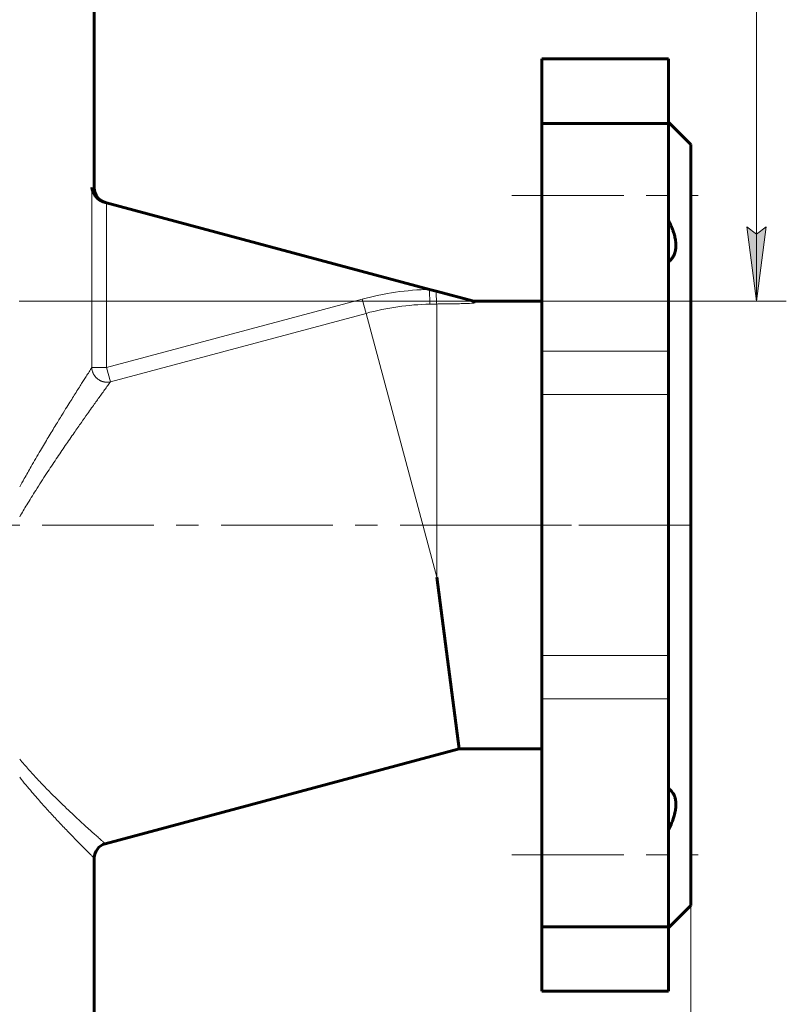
# Model space of a CAD drawing. Header units: millimetres. Extents: x 0 to 594, y 0 to 420.
# Tile 4 of 21: x 163 to 214, y 161 to 227. Entities that reach past the tile are written whole.
import ezdxf

# ---------------------------------------------------------------- set-up
doc = ezdxf.new("R2010")
doc.units = ezdxf.units.MM
for name, pattern in [('K5LT_AXLED', [12, 7.5, -1.5, 1.5, -1.5]), ('K5LT_BASIC', [0]), ('K5LT_THIN', [0])]:
    doc.linetypes.add(name, pattern=pattern)
doc.layers.add('Системный слой', color=7, linetype='Continuous')
doc.layers.add('Системный слой (1)', color=251, linetype='Continuous', true_color=0x6c6c6c)
doc.styles.add('KDIMTEXTSTYLE', font='txt', dxfattribs={"width": 0.96, "oblique": 15, "height": 5})
doc.styles.add('KTEXTSTYLE', font='txt', dxfattribs={"width": 0.96, "height": 5})
doc.dimstyles.new('KDIMSTYLE (0.50)', dxfattribs={"dimtxt": 5, "dimasz": 1, "dimexe": 2, "dimexo": 0, "dimgap": 1, "dimtad": 1, "dimlfac": 2, "dimtxsty": 'KDIMTEXTSTYLE', "dimsah": 1, "dimcen": 0, "dimdle": 1, "dimadec": 0, "dimazin": 0, "dimtfac": 0.667, "dimtmove": 0, "dimatfit": 3, "dimfxl": 1, "dimtvp": 1, "dimtolj": 1, "dimtzin": 0, "dimarcsym": 0})

# ---------------------------------------------------------------- blocks, each defined once
blk = doc.blocks.new('U4')
at = {"layer": 'Системный слой (1)', "color": 143, "linetype": 'K5LT_BASIC', "lineweight": 60, "true_color": 0x33acca}
for p, q in [((167.532, 215.734), (167.532, 229.644)), ((167.532, 152.044), (167.532, 170.819))]:
    blk.add_line(p, q, dxfattribs=at)
blk = doc.blocks.new('D2')
at = {"layer": 'Системный слой (1)'}
for points in [[(212.592, 360.144), (211.934, 365.144), (211.276, 360.144), (211.934, 360.644)], [(211.934, 208.144), (212.592, 213.144), (211.934, 212.644), (211.276, 213.144)]]:
    blk.add_hatch(color=7, dxfattribs=at).paths.add_polyline_path(points)
at = {"layer": 'Системный слой (1)', "color": 7, "linetype": 'K5LT_THIN', "lineweight": 18, "true_color": 0xffffff}
for p, q in [((169.342, 365.144), (213.934, 365.144)), ((211.276, 360.144), (211.934, 365.144)), ((211.934, 365.144), (212.592, 360.144)), ((211.934, 208.144), (211.934, 365.144)), ((211.934, 360.644), (211.276, 360.144)), ((212.592, 360.144), (211.934, 360.644)), ((211.934, 208.144), (211.276, 213.144)), ((211.276, 213.144), (211.934, 212.644)), ((211.934, 212.644), (212.592, 213.144)), ((212.592, 213.144), (211.934, 208.144)), ((162.492, 208.144), (213.934, 208.144))]:
    blk.add_line(p, q, dxfattribs=at)
blk.add_wipeout([(210.934, 281.699), (203.552, 281.699), (203.552, 291.193), (210.934, 291.193)]).dxf.layer = 'Системный слой (1)'
at = {"layer": 'Системный слой (1)', "color": 7, "insert": (204.347, 281.699), "char_height": 5, "attachment_point": 1, "rotation": 90, "style": 'KTEXTSTYLE'}
blk.add_mtext('\\fArial|b0|c204|p34;\\H5.0;\\W1.000;\\Q15;\\fGOST Type AU|b0|i0|c204|p34;\\Q15;\\W0.960;314', dxfattribs=at)
blk = doc.blocks.new('KDIMARROW_01')
at = {"layer": 'Системный слой'}
blk.add_hatch(color=0, dxfattribs=at).paths.add_polyline_path([(-5, -0.658), (0, 0), (-5, 0.658), (-4.5, 0)])
at = {"layer": 'Системный слой', "color": 0, "linetype": 'K5LT_THIN', "lineweight": 18}
for p, q in [((-4.5, 0), (-5, 0.658)), ((-5, 0.658), (0, 0)), ((0, 0), (-5, -0.658)), ((-5, -0.658), (-4.5, 0))]:
    blk.add_line(p, q, dxfattribs=at)
at = {"layer": 'Системный слой (1)', "color": 0, "linetype": 'K5LT_THIN', "lineweight": 18}
blk.add_line((150.032, 193.144), (149.532, 193.144), dxfattribs=at)
blk = doc.blocks.new('D3')
at = {"layer": 'Системный слой (1)'}
for points in [[(97.532, 102.386), (97.032, 103.044), (97.532, 103.703), (92.532, 103.044)], [(207.532, 103.044), (202.532, 103.703), (203.032, 103.044), (202.532, 102.386)]]:
    blk.add_hatch(color=7, dxfattribs=at).paths.add_polyline_path(points)
at = {"layer": 'Системный слой (1)', "color": 7, "linetype": 'K5LT_THIN', "lineweight": 18, "true_color": 0xffffff}
for p, q in [((92.532, 167.644), (92.532, 101.044)), ((207.532, 167.644), (207.532, 101.044)), ((92.532, 103.044), (97.532, 103.703)), ((97.532, 103.703), (97.032, 103.044)), ((203.032, 103.044), (202.532, 103.703)), ((202.532, 103.703), (207.532, 103.044)), ((97.532, 102.386), (92.532, 103.044)), ((207.532, 103.044), (92.532, 103.044)), ((97.032, 103.044), (97.532, 102.386)), ((207.532, 103.044), (202.532, 102.386)), ((202.532, 102.386), (203.032, 103.044))]:
    blk.add_line(p, q, dxfattribs=at)
blk.add_wipeout([(144.492, 104.044), (144.492, 111.426), (155.129, 111.426), (155.129, 104.044)]).dxf.layer = 'Системный слой (1)'
at = {"layer": 'Системный слой (1)', "color": 7, "insert": (144.492, 110.632), "char_height": 5, "attachment_point": 1, "style": 'KTEXTSTYLE'}
blk.add_mtext('\\fArial|b0|c204|p34;\\H5.0;\\W1.000;\\Q15;\\fGOST Type AU|b0|i0|c204|p34;\\Q15;\\W0.960;230', dxfattribs=at)

msp = doc.modelspace()

# ---------------------------------------------------------------- linework, layer by layer
at = {"layer": 'Системный слой (1)', "color": 143, "linetype": 'K5LT_BASIC', "lineweight": 60, "true_color": 0x33acca}
for p, q in [((206.032, 224.394), (197.532, 224.394)), ((197.532, 224.394), (197.532, 220.0698)), ((206.032, 224.394), (206.032, 220.0698)), ((197.532, 220.0698), (197.532, 204.8032)), ((206.032, 220.0698), (197.532, 220.0698)), ((206.032, 220.144), (207.532, 218.644)), ((206.032, 220.0698), (206.032, 204.8032)), ((207.532, 218.644), (207.532, 167.644)), ((168.3623, 214.7437), (168.2113, 214.7841)), ((190.0161, 208.9416), (168.3623, 214.7437)), ((190.0161, 208.9416), (190.459, 208.8229)), ((190.459, 208.8229), (192.9927, 208.144)), ((192.9927, 208.144), (192.9927, 208.0211)), ((192.9927, 208.144), (197.532, 208.144)), ((197.532, 204.8032), (197.532, 201.8884)), ((206.032, 201.8884), (206.032, 204.8032)), ((197.532, 184.3996), (197.532, 201.8884)), ((206.032, 184.3996), (206.032, 201.8884)), ((190.4927, 189.644), (192.0067, 178.144)), ((197.532, 184.3996), (197.532, 181.4848)), ((206.032, 181.4848), (206.032, 184.3996)), ((197.532, 181.4848), (197.532, 166.2182)), ((206.032, 181.4848), (206.032, 166.2182)), ((168.2731, 171.7846), (192.0067, 178.144)), ((192.0067, 178.144), (197.532, 178.144)), ((206.032, 166.144), (207.532, 167.644)), ((197.532, 166.2182), (197.532, 161.894)), ((206.032, 166.2182), (197.532, 166.2182)), ((206.032, 166.2182), (206.032, 161.894)), ((206.032, 161.894), (197.532, 161.894))]:
    msp.add_line(p, q, dxfattribs=at)
at = {"layer": 'Системный слой (1)', "color": 7, "linetype": 'K5LT_THIN', "lineweight": 18, "true_color": 0xffffff}
for p, q in [((167.3714, 203.6986), (167.3714, 215.779)), ((167.3714, 215.779), (167.532, 215.7335)), ((168.3623, 203.6986), (168.3623, 214.7437)), ((190.0405, 207.9542), (190.0161, 208.9416)), ((168.3623, 203.6986), (185.4966, 208.2897)), ((185.7523, 207.3356), (185.4966, 208.2897)), ((190.4927, 207.961), (190.4927, 189.644)), ((168.6179, 202.7445), (185.7523, 207.3356)), ((185.7523, 207.3356), (190.4927, 189.644)), ((206.032, 204.8032), (197.532, 204.8032)), ((167.3714, 203.6986), (168.3623, 203.6986)), ((168.6179, 202.7445), (168.3623, 203.6986)), ((206.032, 201.8884), (197.532, 201.8884)), ((206.032, 184.3996), (197.532, 184.3996)), ((206.032, 181.4848), (197.532, 181.4848))]:
    msp.add_line(p, q, dxfattribs=at)
at = {"layer": 'Системный слой (1)', "color": 30, "linetype": 'K5LT_AXLED', "lineweight": 18, "true_color": 0xff8000}
for p, q in [((92.032, 193.144), (208.032, 193.144)), ((199.532, 193.144), (188.4927, 193.144)), ((195.532, 171.0469), (208.032, 171.0469))]:
    msp.add_line(p, q, dxfattribs=at)
at = {"layer": 'Системный слой (1)', "color": 143, "linetype": 'K5LT_BASIC', "lineweight": 60, "true_color": 0x33acca}
for centre, start, end in [((168.532, 215.7335), 180, 255), ((168.532, 170.8187), 105, 180)]:
    msp.add_arc(centre, 1, start, end, dxfattribs=at)
at = {"layer": 'Системный слой (1)', "color": 7, "linetype": 'K5LT_THIN', "lineweight": 18, "true_color": 0xffffff}
for radius in [19.3035, 18.3158]:
    msp.add_arc((190.4927, 189.644), radius, 91.414956, 105, dxfattribs=at)
msp.add_ellipse((190.4927, 208.9488), major_axis=(0.0055, -1), ratio=0.0347029, start_param=4.8384509, end_param=6.1267373, dxfattribs=at)
at = {"layer": 'Системный слой (1)', "color": 143, "linetype": 'K5LT_BASIC', "lineweight": 60, "true_color": 0x33acca}
for points, knots in [([(168.2113, 214.7841), (168.1528, 214.7998), (168.0549, 214.8357), (167.9335, 214.9008), (167.8373, 214.9664), (167.7514, 215.0379), (167.6703, 215.1201), (167.5954, 215.2126), (167.5228, 215.3231), (167.4625, 215.4422), (167.4046, 215.5977), (167.3804, 215.7083), (167.3714, 215.779)], [0, 0, 0, 0, 1.4392638, 2.532295, 3.4661753, 4.4592666, 5.5285796, 6.6575184, 7.8527503, 9.4084147, 10.6961097, 13, 13, 13, 13]), ([(206.032, 210.7916), (206.0953, 210.8378), (206.2007, 210.9311), (206.3264, 211.0932), (206.4095, 211.2473), (206.466, 211.3986), (206.5007, 211.5356), (206.526, 211.698), (206.5357, 211.8814), (206.5238, 212.1065), (206.4863, 212.3615), (206.4208, 212.6289), (206.341, 212.8737), (206.2688, 213.0636), (206.1887, 213.2541), (206.1102, 213.423), (206.0515, 213.5401), (206.032, 213.5783)], [0, 0, 0, 0, 1.8786556, 3.3533157, 4.7895769, 5.8254381, 6.8364988, 7.7002974, 9.0629976, 10.259102, 11.6457056, 13.311191, 14.5189682, 15.4441742, 16.2233391, 17.4195973, 18, 18, 18, 18]), ([(206.032, 172.7097), (206.0953, 172.8333), (206.2007, 173.0549), (206.3264, 173.3691), (206.4095, 173.6235), (206.466, 173.8428), (206.5007, 174.0214), (206.526, 174.2142), (206.5357, 174.4092), (206.5246, 174.6058), (206.4933, 174.7956), (206.4341, 174.9894), (206.3459, 175.1636), (206.2247, 175.3296), (206.1187, 175.431), (206.0436, 175.4879), (206.032, 175.4963)], [0, 0, 0, 0, 1.7742858, 3.1670204, 4.5234893, 5.5018027, 6.4566933, 7.2725031, 8.5594978, 9.6891519, 10.7466899, 12.1535257, 13.7123588, 14.8690361, 16.6746145, 17, 17, 17, 17])]:
    msp.add_open_spline(points, degree=3, knots=knots, dxfattribs=at)
at = {"layer": 'Системный слой (1)', "color": 7, "linetype": 'K5LT_THIN', "lineweight": 18, "true_color": 0xffffff}
msp.add_open_spline([(190.0405, 207.9542), (190.1916, 207.9579), (190.3424, 207.9602), (190.4927, 207.961)], degree=3, dxfattribs=at)
for points, knots in [([(190.4927, 207.961), (190.6216, 207.9617), (190.861, 207.9634), (191.1886, 207.9671), (191.4683, 207.9714), (191.7087, 207.9759), (191.9241, 207.9807), (192.1166, 207.9857), (192.2888, 207.9908), (192.4436, 207.996), (192.6106, 208.0023), (192.7583, 208.0087), (192.8938, 208.0155), (192.9591, 208.0191), (192.9927, 208.0211)], [0, 0, 0, 0, 2.3315524, 4.3298241, 5.9199283, 7.3788169, 8.6627779, 9.7998862, 10.840914, 11.7569546, 12.5794404, 13.8358829, 14.399759, 15, 15, 15, 15]), ([(167.3714, 203.6986), (167.3197, 203.6183), (167.2059, 203.4413), (167.0091, 203.1345), (166.8221, 202.8418), (166.6358, 202.5493), (166.4272, 202.2206), (166.2002, 201.8612), (165.9553, 201.4716), (165.6784, 201.0287), (165.3455, 200.4921), (164.9308, 199.8176), (164.4501, 199.0249), (163.8969, 198.0967), (163.3572, 197.1701), (162.8915, 196.349), (162.6349, 195.8864), (162.532, 195.6988)], [0, 0, 0, 0, 1.5060019, 2.6944957, 3.5743713, 4.4400158, 5.3421542, 6.2940477, 7.1935794, 8.1399217, 9.2986058, 10.6388996, 12.2384797, 13.8578487, 15.7207642, 17.0842098, 18, 18, 18, 18]), ([(168.6179, 202.7445), (168.5757, 202.7345), (168.5232, 202.7256), (168.4628, 202.7203), (168.4387, 202.7189), (168.4173, 202.718), (168.4007, 202.7177), (168.3868, 202.7177), (168.367, 202.7178), (168.3434, 202.7186), (168.318, 202.7201), (168.2997, 202.7216), (168.2819, 202.7233), (168.2582, 202.7261), (168.2343, 202.7295), (168.2033, 202.7348), (168.1774, 202.74), (168.144, 202.7477), (168.1167, 202.7549), (168.0827, 202.765), (168.0558, 202.774), (168.017, 202.7882), (167.9862, 202.8009), (167.9572, 202.8143), (167.9366, 202.8241), (167.9169, 202.8342), (167.8754, 202.8566), (167.8432, 202.8763), (167.8074, 202.9006), (167.7887, 202.9138), (167.7634, 202.9327), (167.7382, 202.9529), (167.7105, 202.9766), (167.6791, 203.0056), (167.6318, 203.0534), (167.5867, 203.1067), (167.5384, 203.1736), (167.5023, 203.2316), (167.4699, 203.2937), (167.4463, 203.3467), (167.4271, 203.3969), (167.4089, 203.4528), (167.3971, 203.4991), (167.3797, 203.5826), (167.3729, 203.6436), (167.3714, 203.6986)], [0, 0, 0, 0, 3.3646471, 4.1272371, 4.6837113, 5.2365502, 5.7747003, 5.9728206, 6.3016639, 7.3098756, 7.7915678, 8.2623134, 8.7186107, 9.1714692, 10.0929545, 10.5768107, 11.5911428, 12.1221684, 13.2080634, 13.7514425, 14.8400528, 15.3853949, 16.9174789, 17.3879776, 17.8283334, 18.6639566, 19.0742125, 21.4415338, 21.5473636, 22.3768984, 23.1943406, 23.9582723, 24.8485973, 25.9804701, 27.2265056, 29.9983497, 31.3156961, 33.5582774, 35.2364682, 36.7077034, 38.0212212, 39.3876584, 41.2492349, 41.7200099, 46, 46, 46, 46]), ([(168.6179, 202.7445), (168.5668, 202.6744), (168.4507, 202.5148), (168.2413, 202.2262), (168.0259, 201.9282), (167.8124, 201.6318), (167.59, 201.322), (167.3466, 200.9815), (167.0425, 200.554), (166.6539, 200.0039), (166.1605, 199.2987), (165.5962, 198.4809), (164.979, 197.5706), (164.3162, 196.5718), (163.6535, 195.5434), (163.0479, 194.5693), (162.6893, 193.9708), (162.532, 193.7029)], [0, 0, 0, 0, 1.2200429, 2.2879322, 3.1763226, 4.0023562, 4.7585455, 5.5381668, 6.4191353, 7.5991441, 8.9440622, 10.4941003, 12.0257539, 13.6060817, 15.3739314, 16.8381906, 18, 18, 18, 18]), ([(162.532, 177.4553), (162.7304, 177.2177), (163.1302, 176.7553), (163.7279, 176.1023), (164.315, 175.4893), (164.8826, 174.918), (165.4224, 174.3907), (165.9276, 173.9091), (166.3928, 173.4745), (166.8128, 173.0885), (167.1843, 172.7514), (167.5039, 172.4645), (167.7701, 172.2276), (167.9811, 172.0412), (168.1364, 171.9045), (168.2357, 171.8173), (168.2695, 171.7877), (168.2731, 171.7846), (168.2731, 171.7846)], [0, 0, 0, 0, 1.3027754, 2.6119213, 3.9212923, 5.2265717, 6.5229052, 7.8073429, 9.0772892, 10.331202, 11.5678694, 12.7873383, 13.9896262, 15.1759214, 16.3473847, 17.5055412, 18.6527552, 19, 19, 19, 19]), ([(162.532, 176.2348), (162.8065, 175.8901), (163.3174, 175.274), (164.0325, 174.4564), (164.6803, 173.7434), (165.3021, 173.0792), (165.8638, 172.4943), (166.3428, 172.0046), (166.7127, 171.6315), (167.0033, 171.3412), (167.2233, 171.1229), (167.3919, 170.9564), (167.5048, 170.8454), (167.5319, 170.8187), (167.532, 170.8187)], [0, 0, 0, 0, 1.5669501, 2.9257325, 4.2259233, 5.5782362, 7.04033, 8.3118904, 9.5245824, 10.5763149, 11.62707, 12.642637, 13.7700284, 15, 15, 15, 15])]:
    msp.add_open_spline(points, degree=3, knots=knots, dxfattribs=at)

# ---------------------------------------------------------------- block references
at = {"layer": 'Системный слой (1)'}
msp.add_blockref('U4', (0, 0), dxfattribs=at)

# ---------------------------------------------------------------- next in the draw order: dimensions: what is measured, and where the dimension line sits
at = {"layer": 'Системный слой (1)', "color": 7}
dim = msp.add_linear_dim(base=(211.9341, 208.144), p1=(169.342, 365.144), p2=(162.4919, 208.144), angle=90, dimstyle='KDIMSTYLE (0.50)', override={"dimexo": 0, "dimpost": '\\fGOST Type AU|b0|c204|p34;\\H5.0;\\W0.960;\\Q15;<>', "dimblk1": 'KDIMARROW_01', "dimblk2": 'KDIMARROW_01', "dimse1": 0, "dimse2": 0, "dimclrt": 7, "dimtol": 1, "dimtp": 0, "dimtm": 0, "dimtdec": 5, "dimtolj": 1}, dxfattribs=at)
dim.commit()
dim.dimension.update_dxf_attribs({"geometry": 'D2', "text_midpoint": (211.9341, 286.644), "dimtype": 160})
dim = msp.add_linear_dim(base=(207.532, 103.0443), p1=(92.532, 167.644), p2=(207.532, 167.644), dimstyle='KDIMSTYLE (0.50)', override={"dimexo": 0, "dimpost": '\\fGOST Type AU|b0|c204|p34;\\H5.0;\\W0.960;\\Q15;<>', "dimblk1": 'KDIMARROW_01', "dimblk2": 'KDIMARROW_01', "dimse1": 0, "dimse2": 0, "dimclrt": 7, "dimtol": 1, "dimtp": 0, "dimtm": 0, "dimtdec": 5, "dimtolj": 1}, dxfattribs=at)
dim.commit()
dim.dimension.update_dxf_attribs({"geometry": 'D3', "text_midpoint": (150.032, 103.0443), "dimtype": 160})

# ---------------------------------------------------------------- next in the draw order: linework, layer by layer
at = {"layer": 'Системный слой (1)', "color": 30, "linetype": 'K5LT_AXLED', "lineweight": 18, "true_color": 0xff8000}
msp.add_line((195.532, 215.2411), (208.032, 215.2411), dxfattribs=at)

doc.saveas('drawing.dxf')
